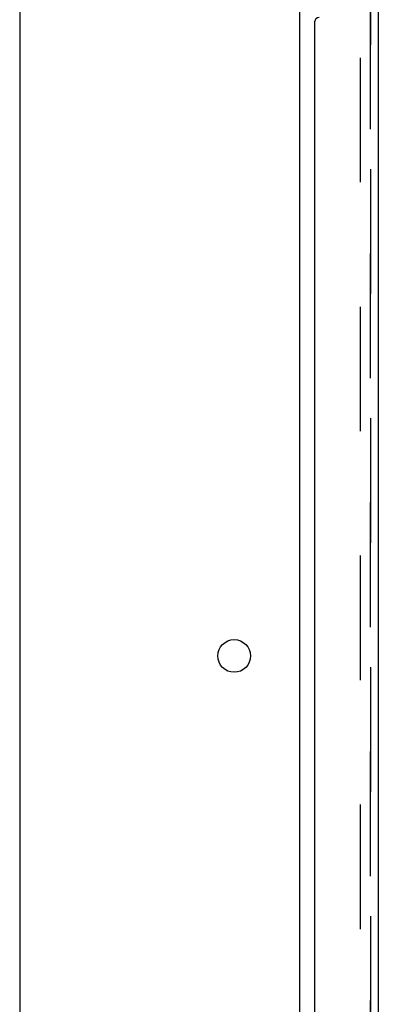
# Model space of a CAD drawing. Header units: inches. Extents: x 0 to 303, y 0 to 196.
# Tile 45 of 100: x 29.48 to 34.28, y 121.16 to 134.35. Entities that reach past the tile are written whole.
import ezdxf

# ---------------------------------------------------------------- set-up
doc = ezdxf.new("R2010")
doc.units = ezdxf.units.IN
doc.header["$LTSCALE"] = 16.67597
doc.header["$MEASUREMENT"] = 0
doc.linetypes.add('HIDDEN', pattern=[0.2, 0.1, -0.1])
doc.layers.get('0').update_dxf_attribs({"linetype": 'CONTINUOUS'})
for name, color, linetype in [('DEFAULT_2', 8, 'HIDDEN'), ('MASTER_DOOR_ASSEMBLY', 7, 'CONTINUOUS'), ('SLAVE_DOOR_ASSEMBLY', 7, 'CONTINUOUS')]:
    doc.layers.add(name, color=color, linetype=linetype)

msp = doc.modelspace()

# ---------------------------------------------------------------- linework, layer by layer
at = {"color": 3, "linetype": 'Continuous'}
for p, q in [((29.477, 140.274), (29.477, 59.899)), ((33.227, 140.326), (33.227, 61.222))]:
    msp.add_line(p, q, dxfattribs=at)
msp.add_circle((32.352, 125.824), 0.219, dxfattribs=at)
at = {"layer": 'DEFAULT_2', "color": 8, "linetype": 'HIDDEN'}
msp.add_line((34.039, 140.508), (34.039, 61.039), dxfattribs=at)
at = {"layer": 'MASTER_DOOR_ASSEMBLY', "color": 8, "linetype": 'HIDDEN'}
msp.add_line((34.181, 135.679), (34.181, 112.869), dxfattribs=at)
at = {"layer": 'SLAVE_DOOR_ASSEMBLY', "color": 8, "linetype": 'HIDDEN'}
msp.add_line((34.181, 112.869), (34.181, 135.679), dxfattribs=at)
at = {"layer": 'SLAVE_DOOR_ASSEMBLY', "color": 3, "linetype": 'Continuous'}
for p, q in [((34.285, 113.024), (34.285, 135.524)), ((33.431, 134.316), (33.431, 114.231))]:
    msp.add_line(p, q, dxfattribs=at)
msp.add_arc((33.491, 134.316), 0.06, 90, 180, dxfattribs=at)

doc.saveas('drawing.dxf')
